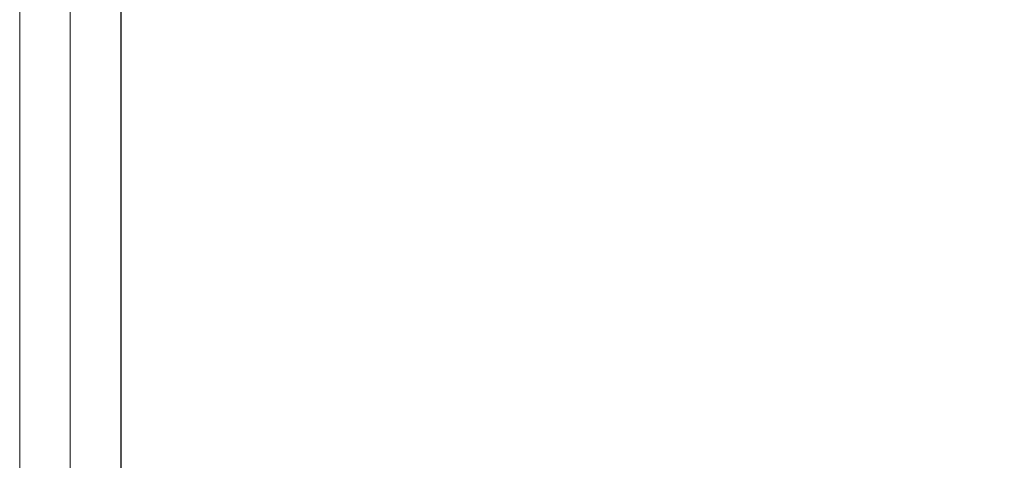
# Model space of a CAD drawing. Header units: inches. Extents: x 1 to 669, y 0 to 417.
# Tile 117 of 256: x 51.455 to 51.981, y 376.389 to 376.624. Entities that reach past the tile are written whole.
import ezdxf

# ---------------------------------------------------------------- set-up
doc = ezdxf.new("R2010")
doc.units = ezdxf.units.IN
doc.header["$LTSCALE"] = 12
doc.header["$MEASUREMENT"] = 0
doc.layers.add('X', color=1, linetype='CONTINUOUS')

msp = doc.modelspace()

# ---------------------------------------------------------------- linework, layer by layer
at = {"layer": 'X', "lineweight": 0}
for p, q in [((51.45455, 374.70295), (51.45455, 377.62795)), ((51.48155, 377.62795), (51.48155, 374.70295)), ((51.48155, 374.70295), (51.48155, 377.62795)), ((51.50855, 377.62795), (51.50855, 374.70295)), ((51.50873, 375.47457), (51.50873, 376.85657))]:
    msp.add_line(p, q, dxfattribs=at)
msp.add_ellipse((51.76194, 376.16579), major_axis=(-0.17236, 0.1347), ratio=0.999999, start_param=-2.478222, end_param=0.000095, dxfattribs=at)

doc.saveas('drawing.dxf')
